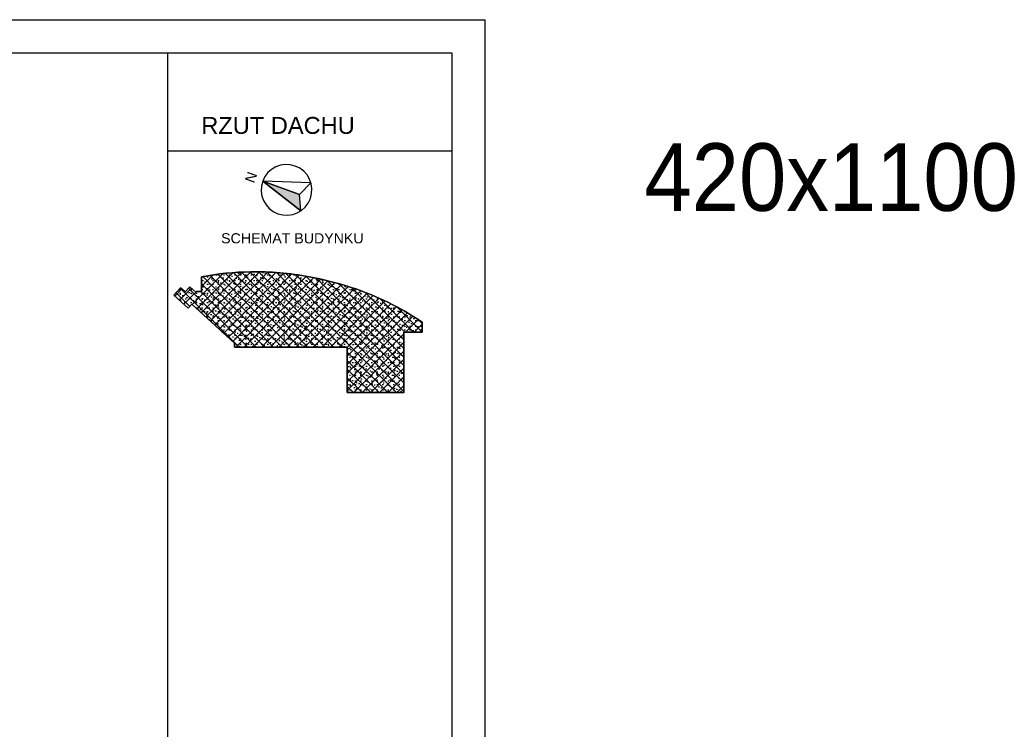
# Model space of a CAD drawing. Header units: millimetres. Extents: x -165365 to -33565, y 7406 to 103342.
# Tile 246 of 256: x -62683 to -33565, y 28406 to 49406. Entities that reach past the tile are written whole.
import ezdxf

# ---------------------------------------------------------------- set-up
doc = ezdxf.new("R2010")
doc.units = ezdxf.units.MM
doc.header["$MEASUREMENT"] = 0
for name, color, linetype in [('ELEK OPIS', 140, 'Continuous'), ('Linia', 252, 'Continuous'), ('Polilinia', 252, 'Continuous'), ('Tekst', 252, 'Continuous'), ('Wypełnienie', 252, 'Continuous'), ('Łuk', 252, 'Continuous')]:
    doc.layers.add(name, color=color, linetype=linetype)
doc.styles.add('Arial', font='arial.ttf')
doc.styles.add('Times new roman', font='arial.ttf')

msp = doc.modelspace()

# ---------------------------------------------------------------- hatches: boundary and pattern name
at = {"layer": 'Wypełnienie', "linetype": 'Continuous', "lineweight": 0}
msp.add_hatch(color=7, dxfattribs=at).paths.add_polyline_path([(-55496.58383, 44624.9576), (-54371.87389, 43747.36334), (-54411.45544, 44230.76695)])
at = {"layer": 'Wypełnienie', "linetype": 'Continuous'}
h = msp.add_hatch(dxfattribs=at)
h.set_pattern_fill('Płytki_okładzinowe', color=256, style=0, pattern_type=2)
h.set_pattern_definition([(45, (-2406.28, -3635.5), (-127.2792, 127.2792), []), (135, (-2406.28, -3635.5), (127.2792, 127.2792), []), (90, (-2533.56, -3508.22), (-162, 0), [0, -108, 0, -162]), (155, (-2406.28, -3380.94), (68.46416, 146.82186), [0, -79.2, 0, -136.8])])
h.paths.add_polyline_path([(-56330.74447, 39716.34449), (-52995.49402, 39716.33264), (-52995.49402, 38369.33305), (-51319.24402, 38369.33305), (-51319.24402, 40160.33), (-50781.49402, 40160.33), (-50781.49402, 40454.7338, 0.07090435), (-52879.68227, 41483.35918, 0.0327877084), (-54125.94704, 41798.97992, 0.0495842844), (-55860.74015, 41943.96137, 0.0432528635), (-57301.99451, 41796.2976), (-57301.99451, 41359.58305), (-57454.91023, 41359.58305), (-57472.01795, 41340.85028), (-57652.51661, 41505.5919), (-57790.32518, 41353.14514), (-57923.95697, 41475.11124), (-58123.6686, 41256.29779), (-57697.12086, 40866.9865), (-57590.94506, 40983.3177), (-56330.74447, 39833.1292)])

# ---------------------------------------------------------------- linework, layer by layer
msp.add_lwpolyline([(-158927.32625, 7406.40762), (-158927.32625, 49406.40762), (-48927.32625, 49406.40762), (-48927.32625, 7406.40762)], close=True)
at = {"layer": 'ELEK OPIS'}
msp.add_lwpolyline([(-157104.5, 8421.15164), (-157104.5, 48421.15164), (-49904.5, 48421.15164), (-49904.5, 8421.15164)], close=True, dxfattribs=at)
at = {"layer": 'Linia'}
for p, q in [((-58304.49996, 8421.15164), (-58304.49996, 48421.15164)), ((-58304.49996, 45527.08469), (-49904.5, 45527.08469)), ((-54070.83741, 44576.05685), (-55496.58383, 44624.9576)), ((-55496.58383, 44624.9576), (-54411.45544, 44230.76695)), ((-54371.87389, 43747.36334), (-55496.58383, 44624.9576)), ((-55496.58383, 44624.9576), (-54411.45544, 44230.76695)), ((-54411.45544, 44230.76695), (-54070.83741, 44576.05685))]:
    msp.add_line(p, q, dxfattribs=at)
at = {"layer": 'Polilinia', "flags": 128}
msp.add_lwpolyline([(-50781.49402, 40160.33), (-51319.24402, 40160.33), (-51319.24402, 38369.33305), (-52995.49402, 38369.33305), (-52995.49402, 39716.33264), (-56330.74447, 39716.34449), (-56330.74447, 39833.1292), (-57590.94506, 40983.3177), (-57697.12086, 40866.9865), (-58123.6686, 41256.29779), (-57923.95697, 41475.11124), (-57790.32518, 41353.14514), (-57652.51661, 41505.5919), (-57472.01795, 41340.85028), (-57454.91023, 41359.58305), (-57301.99451, 41359.58305), (-57301.99451, 41796.2976, -0.0432528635), (-55860.74015, 41943.96137, -0.0495842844), (-54125.94704, 41798.97992, -0.0327877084), (-52879.68227, 41483.35918, -0.07090435), (-50781.49402, 40454.7338)], format="xyb", close=True, dxfattribs=at)
at = {"layer": 'Wypełnienie', "flags": 128}
msp.add_lwpolyline([(-55496.58383, 44624.9576), (-54371.87389, 43747.36334), (-54411.45544, 44230.76695)], close=True, dxfattribs=at)
msp.add_lwpolyline([(-56330.74447, 39716.34449), (-52995.49402, 39716.33264), (-52995.49402, 38369.33305), (-51319.24402, 38369.33305), (-51319.24402, 40160.33), (-50781.49402, 40160.33), (-50781.49402, 40454.7338, 0.07090435), (-52879.68227, 41483.35918, 0.0327877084), (-54125.94704, 41798.97992, 0.0495842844), (-55860.74015, 41943.96137, 0.0432528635), (-57301.99451, 41796.2976), (-57301.99451, 41359.58305), (-57454.91023, 41359.58305), (-57472.01795, 41340.85028), (-57652.51661, 41505.5919), (-57790.32518, 41353.14514), (-57923.95697, 41475.11124), (-58123.6686, 41256.29779), (-57697.12086, 40866.9865), (-57590.94506, 40983.3177), (-56330.74447, 39833.1292)], format="xyb", close=True, dxfattribs=at)
at = {"layer": 'Łuk'}
for start, end in [(70.035619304, 250.035619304), (250.035619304, 70.035619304)]:
    msp.add_arc((-54791.65503, 44368.88068), 750, start, end, dxfattribs=at)

# ---------------------------------------------------------------- texts
at = {"layer": 'ELEK OPIS', "color": 7, "style": 'Arial', "width": 0.9}
msp.add_text('420x1100', height=2000, dxfattribs=at).set_placement((-44207.75903, 43748.58818))
at = {"layer": 'Tekst', "attachment_point": 2, "style": 'Times new roman'}
for s, insert, char_height in [('\\A1;{\\fArial|b0|i0|c0|p38;RZUT DACHU}', (-55043.7176, 46527.50889), 500), ('\\A1;{\\fArial|b0|i0|c0|p38;SCHEMAT BUDYNKU}', (-54619.58532, 43087.47639), 300)]:
    msp.add_mtext(s, dxfattribs=dict(at, insert=insert, char_height=char_height))
at = {"layer": 'Tekst', "insert": (-55752.61863, 44549.13542), "char_height": 300, "attachment_point": 7, "rotation": 70.035619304, "style": 'Arial'}
msp.add_mtext('\\A1;{\\fArial|b0|i0|c238|p38;N}', dxfattribs=at)

doc.saveas('drawing.dxf')
